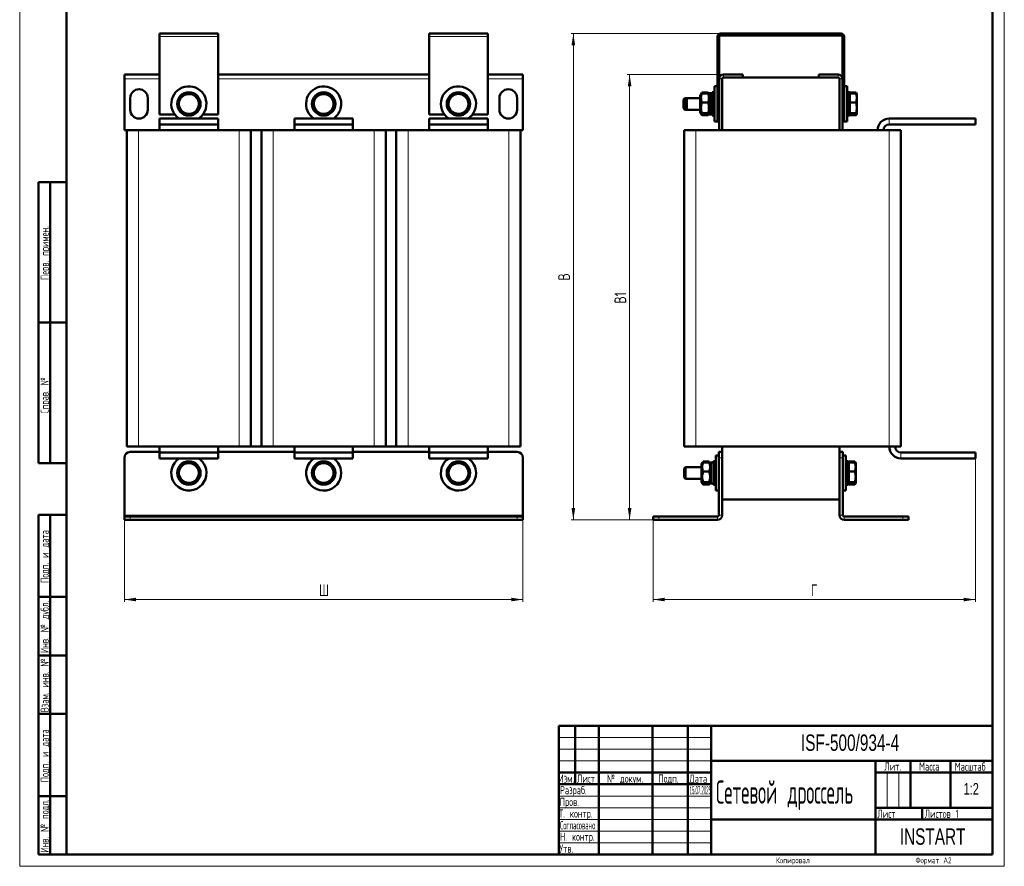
# Model space of a CAD drawing. Header units: millimetres. Extents: x 0 to 420, y 0 to 594.
# Tile 1 of 2: x 0 to 420, y 0 to 361. Entities that reach past the tile are written whole.
import ezdxf

# ---------------------------------------------------------------- set-up
doc = ezdxf.new("R2010")
doc.units = ezdxf.units.MM
doc.layers.add('ОСЕВЫЕ', color=7, linetype='Continuous')
doc.styles.add('SLDTEXTSTYLE0', font='TXT', dxfattribs={"width": 0.7, "bigfont": 'bigfont'})
doc.styles.add('SLDTEXTSTYLE1', font='TXT', dxfattribs={"width": 0.7})
doc.styles.add('SLDTEXTSTYLE2', font='TXT', dxfattribs={"width": 0.705079, "bigfont": 'bigfont'})
doc.styles.add('SLDTEXTSTYLE3', font='TXT', dxfattribs={"width": 0.648852, "bigfont": 'bigfont'})
doc.styles.add('SLDTEXTSTYLE4', font='TXT', dxfattribs={"width": 0.632021, "bigfont": 'bigfont'})
doc.styles.add('SLDTEXTSTYLE5', font='TXT', dxfattribs={"width": 0.625377, "bigfont": 'bigfont'})
doc.styles.add('SLDTEXTSTYLE6', font='TXT', dxfattribs={"width": 0.511154, "bigfont": 'bigfont'})
doc.styles.add('SLDTEXTSTYLE7', font='TXT', dxfattribs={"width": 0.310319})
doc.styles.add('SLDTEXTSTYLE8', font='TXT', dxfattribs={"width": 0.464618, "bigfont": 'bigfont'})
doc.dimstyles.new('SLDDIMSTYLE0', dxfattribs={"dimtxt": 5, "dimasz": 5, "dimexe": 0, "dimexo": 0.0625, "dimgap": 1.25, "dimtad": 2, "dimdec": 1, "dimlfac": 2, "dimrnd": 1e-09, "dimzin": 12, "dimdsep": 46, "dimtxsty": 'SLDTEXTSTYLE1', "dimsah": 1, "dimcen": 0.09, "dimadec": 0, "dimazin": 3, "dimtfac": 1, "dimtdec": 3, "dimtofl": 0, "dimtmove": 0, "dimatfit": 3, "dimfxl": 0, "dimfrac": 2, "dimtolj": 1, "dimtzin": 12, "dimarcsym": 0})

# ---------------------------------------------------------------- blocks, each defined once
blk = doc.blocks.new('_D')
at = {"color": 7, "linetype": 'Continuous', "lineweight": 0}
for p, q in [((44.66, 147.83), (44.66, 112.84)), ((214.66, 147.83), (214.66, 112.84)), ((44.66, 113.84), (214.66, 113.84))]:
    blk.add_line(p, q, dxfattribs=at)
at = {"color": 7, "linetype": 'Continuous', "lineweight": 18}
for points in [[(44.66, 113.84), (49.66, 113.07), (49.66, 114.61)], [(214.66, 113.84), (209.66, 114.61), (209.66, 113.07)]]:
    blk.add_solid(points, dxfattribs=at)
at = {"color": 7, "linetype": 'Continuous', "lineweight": 18, "insert": (127.7, 120.28), "char_height": 5, "attachment_point": 1, "style": 'SLDTEXTSTYLE0'}
blk.add_mtext('Ш', dxfattribs=at)
blk = doc.blocks.new('_D_1')
at = {"color": 7, "linetype": 'Continuous', "lineweight": 0}
for p, q in [((407.67, 174.08), (407.67, 112.84)), ((270.17, 147.83), (270.17, 112.84)), ((270.17, 113.84), (407.67, 113.84))]:
    blk.add_line(p, q, dxfattribs=at)
at = {"color": 7, "linetype": 'Continuous', "lineweight": 18}
for points in [[(270.17, 113.84), (275.17, 113.07), (275.17, 114.61)], [(407.67, 113.84), (402.67, 114.61), (402.67, 113.07)]]:
    blk.add_solid(points, dxfattribs=at)
at = {"color": 7, "linetype": 'Continuous', "lineweight": 18, "insert": (337.5, 120.28), "char_height": 5, "attachment_point": 1, "style": 'SLDTEXTSTYLE0'}
blk.add_mtext('Г', dxfattribs=at)
blk = doc.blocks.new('_D_2')
at = {"color": 7, "linetype": 'Continuous', "lineweight": 0}
for p, q in [((298.91, 355.34), (235.17, 355.34)), ((236.17, 147.84), (236.17, 355.34)), ((270.16, 147.84), (235.17, 147.84))]:
    blk.add_line(p, q, dxfattribs=at)
at = {"color": 7, "linetype": 'Continuous', "lineweight": 18}
for points in [[(236.17, 355.34), (235.4, 350.34), (236.94, 350.34)], [(236.17, 147.84), (236.94, 152.84), (235.4, 152.84)]]:
    blk.add_solid(points, dxfattribs=at)
at = {"color": 7, "linetype": 'Continuous', "lineweight": 18, "insert": (229.72, 249.99), "char_height": 5, "attachment_point": 1, "rotation": 90, "style": 'SLDTEXTSTYLE0'}
blk.add_mtext('В', dxfattribs=at)
blk = doc.blocks.new('_D_3')
at = {"color": 7, "linetype": 'Continuous', "lineweight": 0}
for p, q in [((300.16, 337.84), (259.17, 337.84)), ((260.17, 147.84), (260.17, 337.84)), ((270.16, 147.84), (259.17, 147.84))]:
    blk.add_line(p, q, dxfattribs=at)
at = {"color": 7, "linetype": 'Continuous', "lineweight": 18}
for points in [[(260.17, 337.84), (259.4, 332.84), (260.94, 332.84)], [(260.17, 147.84), (260.94, 152.84), (259.4, 152.84)]]:
    blk.add_solid(points, dxfattribs=at)
at = {"color": 7, "linetype": 'Continuous', "lineweight": 18, "insert": (253.72, 240.17), "char_height": 5, "attachment_point": 1, "rotation": 90, "style": 'SLDTEXTSTYLE0'}
blk.add_mtext('В1', dxfattribs=at)

msp = doc.modelspace()

# ---------------------------------------------------------------- linework, layer by layer
at = {"color": 7, "linetype": 'Continuous', "lineweight": 50}
for p, q in [((20, 589), (20, 5)), ((415, 5), (415, 589)), ((59.658, 354.09), (59.658, 355.34)), ((59.658, 355.34), (84.658, 355.34)), ((59.658, 354.09), (59.658, 320.84)), ((84.658, 355.34), (84.658, 354.09)), ((84.658, 320.84), (84.658, 354.09)), ((174.658, 354.09), (174.658, 355.34)), ((174.658, 355.34), (199.658, 355.34)), ((174.658, 354.09), (174.658, 320.84)), ((199.658, 355.34), (199.658, 354.09)), ((199.658, 320.84), (199.658, 354.09)), ((297.668, 320.84), (297.668, 354.09)), ((298.418, 336.09), (298.418, 354.09)), ((298.918, 355.34), (350.418, 355.34)), ((298.918, 354.59), (350.418, 354.59)), ((350.918, 354.09), (350.918, 336.09)), ((351.668, 354.09), (351.668, 320.84)), ((59.658, 337.84), (44.658, 337.84)), ((44.658, 336.09), (44.658, 337.84)), ((44.658, 314.09), (44.658, 336.09)), ((174.658, 337.84), (84.658, 337.84)), ((214.658, 337.84), (199.658, 337.84)), ((214.658, 337.84), (214.658, 336.09)), ((214.658, 336.09), (214.658, 314.09)), ((298.418, 336.09), (298.418, 314.09)), ((299.668, 336.09), (299.668, 314.09)), ((300.168, 337.84), (308.418, 337.84)), ((300.168, 336.59), (308.418, 336.59)), ((308.418, 337.84), (308.418, 336.59)), ((308.418, 336.59), (340.918, 336.59)), ((340.918, 337.84), (340.918, 336.59)), ((340.918, 337.84), (349.168, 337.84)), ((340.918, 336.59), (349.168, 336.59)), ((349.668, 314.09), (349.668, 336.09)), ((350.918, 314.09), (350.918, 336.09)), ((297.668, 332.84), (296.418, 332.84)), ((296.418, 332.84), (296.418, 317.84)), ((352.918, 332.84), (351.668, 332.84)), ((352.918, 332.84), (352.918, 317.84)), ((47.158, 322.84), (47.158, 327.84)), ((54.658, 327.84), (54.658, 322.84)), ((204.658, 322.84), (204.658, 327.84)), ((212.158, 327.84), (212.158, 322.84)), ((283.793, 327.84), (283.168, 327.215)), ((284.543, 327.84), (283.793, 327.84)), ((283.793, 327.84), (283.793, 322.84)), ((284.543, 327.84), (283.918, 327.215)), ((290.318, 327.84), (284.543, 327.84)), ((284.543, 327.84), (284.543, 322.84)), ((290.631, 329.632), (290.318, 329.09)), ((290.318, 321.59), (290.318, 329.09)), ((290.754, 329.845), (290.631, 329.632)), ((290.986, 330.159), (290.767, 329.838)), ((290.85, 329.776), (290.986, 330.159)), ((293.65, 330.159), (290.986, 330.159)), ((293.65, 329.846), (290.986, 329.846)), ((294.318, 329.853), (291.736, 329.853)), ((293.65, 330.159), (293.755, 329.853)), ((293.878, 329.838), (293.65, 330.159)), ((294.318, 329.09), (294.008, 329.626)), ((294.318, 329.266), (294.217, 329.266)), ((295.418, 329.865), (294.318, 329.865)), ((294.318, 329.865), (294.318, 320.815)), ((296.418, 330.34), (295.418, 330.34)), ((295.418, 330.34), (295.418, 320.34)), ((353.918, 330.34), (352.918, 330.34)), ((353.918, 330.34), (353.918, 320.34)), ((355.989, 329.853), (353.918, 329.853)), ((354.118, 329.277), (353.918, 329.077)), ((354.107, 329.266), (353.918, 329.266)), ((354.118, 330.159), (354.118, 329.853)), ((356.739, 330.159), (354.118, 330.159)), ((356.739, 329.846), (354.118, 329.846)), ((354.118, 329.846), (354.118, 325.911)), ((356.83, 329.901), (356.739, 330.159)), ((356.739, 330.159), (356.963, 329.838)), ((357.118, 329.59), (356.972, 329.843)), ((357.118, 327.879), (357.118, 329.589)), ((357.118, 323.658), (357.118, 327.879)), ((283.168, 323.465), (283.168, 327.215)), ((283.168, 323.465), (283.793, 322.84)), ((283.918, 323.465), (283.918, 327.215)), ((283.918, 323.465), (284.543, 322.84)), ((293.65, 325.911), (290.986, 325.911)), ((356.739, 325.911), (354.118, 325.911)), ((354.118, 325.911), (354.118, 321.404)), ((357.118, 321.118), (357.118, 323.658)), ((59.658, 320.84), (66.158, 320.84)), ((78.158, 320.84), (84.658, 320.84)), ((174.658, 320.84), (181.158, 320.84)), ((193.158, 320.84), (199.658, 320.84)), ((283.793, 322.84), (284.543, 322.84)), ((284.543, 322.84), (290.318, 322.84)), ((290.318, 321.59), (290.631, 321.048)), ((290.631, 321.048), (290.754, 320.834)), ((293.65, 321.404), (290.986, 321.404)), ((293.65, 320.833), (290.986, 320.833)), ((293.65, 320.52), (290.986, 320.52)), ((294.318, 320.827), (291.736, 320.827)), ((293.878, 320.841), (293.65, 320.52)), ((294.008, 321.053), (294.318, 321.59)), ((294.318, 320.815), (295.418, 320.815)), ((295.418, 320.34), (296.418, 320.34)), ((297.668, 320.84), (297.668, 317.84)), ((297.668, 320.84), (298.418, 320.84)), ((351.668, 320.84), (350.918, 320.84)), ((351.668, 320.84), (351.668, 317.84)), ((352.918, 320.34), (353.918, 320.34)), ((353.918, 321.602), (354.118, 321.402)), ((355.989, 320.827), (353.918, 320.827)), ((356.739, 321.404), (354.118, 321.404)), ((354.118, 321.404), (354.118, 320.833)), ((356.739, 320.833), (354.118, 320.833)), ((354.118, 320.827), (354.118, 320.52)), ((356.739, 320.52), (354.118, 320.52)), ((356.972, 320.836), (357.118, 321.09)), ((59.658, 316.59), (59.658, 319.09)), ((59.658, 319.09), (84.658, 319.09)), ((59.658, 316.59), (84.658, 316.59)), ((59.658, 316.59), (59.658, 314.09)), ((84.658, 316.59), (84.658, 319.09)), ((84.658, 314.09), (84.658, 316.59)), ((117.158, 316.59), (117.158, 319.09)), ((117.158, 319.09), (142.158, 319.09)), ((117.158, 316.59), (142.158, 316.59)), ((117.158, 316.59), (117.158, 314.09)), ((142.158, 316.59), (142.158, 319.09)), ((142.158, 314.09), (142.158, 316.59)), ((174.658, 316.59), (174.658, 319.09)), ((174.658, 319.09), (199.658, 319.09)), ((174.658, 316.59), (199.658, 316.59)), ((174.658, 316.59), (174.658, 314.09)), ((199.658, 316.59), (199.658, 319.09)), ((199.658, 314.09), (199.658, 316.59)), ((296.418, 317.84), (297.668, 317.84)), ((297.668, 317.84), (298.418, 317.84)), ((350.918, 317.84), (351.668, 317.84)), ((351.668, 317.84), (352.918, 317.84)), ((370.918, 319.09), (407.668, 319.09)), ((370.918, 316.59), (407.668, 316.59)), ((407.668, 316.59), (407.668, 319.09)), ((45.658, 314.09), (44.658, 314.09)), ((45.658, 179.09), (45.658, 314.09)), ((45.658, 314.09), (50.658, 314.09)), ((50.658, 314.09), (93.658, 314.09)), ((93.658, 314.09), (98.658, 314.09)), ((103.158, 314.09), (98.658, 314.09)), ((98.658, 314.09), (98.658, 179.09)), ((103.158, 179.09), (103.158, 314.09)), ((103.158, 314.09), (108.158, 314.09)), ((108.158, 314.09), (151.158, 314.09)), ((151.158, 314.09), (156.158, 314.09)), ((160.658, 314.09), (156.158, 314.09)), ((156.158, 314.09), (156.158, 179.09)), ((160.658, 179.09), (160.658, 314.09)), ((160.658, 314.09), (165.658, 314.09)), ((165.658, 314.09), (208.658, 314.09)), ((208.658, 314.09), (213.658, 314.09)), ((214.658, 314.09), (213.658, 314.09)), ((213.658, 314.09), (213.658, 179.09)), ((283.418, 179.09), (283.418, 314.09)), ((283.418, 314.09), (288.418, 314.09)), ((288.418, 314.09), (298.418, 314.09)), ((298.418, 314.09), (299.668, 314.09)), ((299.668, 314.09), (349.668, 314.09)), ((350.918, 314.09), (349.668, 314.09)), ((350.918, 314.09), (370.918, 314.09)), ((370.918, 314.09), (375.918, 314.09)), ((375.918, 314.09), (375.918, 179.09)), ((8, 172), (8, 292)), ((20, 292), (8, 292)), ((8, 172), (8, 292)), ((13, 172), (13, 292)), ((13, 172), (13, 292)), ((8, 232), (20, 232)), ((50.658, 179.09), (45.658, 179.09)), ((47.158, 176.84), (59.658, 176.84)), ((50.658, 179.09), (93.658, 179.09)), ((59.658, 179.09), (59.658, 176.59)), ((59.658, 176.59), (59.658, 174.09)), ((84.658, 176.59), (59.658, 176.59)), ((84.658, 176.59), (84.658, 179.09)), ((84.658, 176.84), (117.158, 176.84)), ((84.658, 176.59), (84.658, 174.09)), ((98.658, 179.09), (93.658, 179.09)), ((98.658, 179.09), (103.158, 179.09)), ((108.158, 179.09), (103.158, 179.09)), ((108.158, 179.09), (151.158, 179.09)), ((117.158, 179.09), (117.158, 176.59)), ((117.158, 176.59), (117.158, 174.09)), ((142.158, 176.59), (117.158, 176.59)), ((142.158, 176.59), (142.158, 179.09)), ((142.158, 176.84), (174.658, 176.84)), ((142.158, 176.59), (142.158, 174.09)), ((156.158, 179.09), (151.158, 179.09)), ((156.158, 179.09), (160.658, 179.09)), ((165.658, 179.09), (160.658, 179.09)), ((165.658, 179.09), (208.658, 179.09)), ((174.658, 179.09), (174.658, 176.59)), ((174.658, 176.59), (174.658, 174.09)), ((199.658, 176.59), (174.658, 176.59)), ((199.658, 176.59), (199.658, 179.09)), ((199.658, 176.84), (212.158, 176.84)), ((199.658, 176.59), (199.658, 174.09)), ((213.658, 179.09), (208.658, 179.09)), ((288.418, 179.09), (283.418, 179.09)), ((288.418, 179.09), (370.918, 179.09)), ((298.168, 174.34), (298.168, 176.84)), ((298.168, 176.84), (299.668, 176.84)), ((299.668, 179.09), (299.668, 176.84)), ((299.668, 176.84), (299.668, 174.34)), ((349.668, 179.09), (349.668, 176.84)), ((349.668, 176.84), (351.168, 176.84)), ((349.668, 174.34), (349.668, 176.84)), ((351.168, 176.84), (351.168, 174.34)), ((375.918, 179.09), (370.918, 179.09)), ((407.668, 176.59), (375.918, 176.59)), ((407.668, 176.59), (407.668, 174.09)), ((44.658, 149.84), (44.658, 174.34)), ((84.658, 174.09), (59.658, 174.09)), ((142.158, 174.09), (117.158, 174.09)), ((199.658, 174.09), (174.658, 174.09)), ((214.658, 174.34), (214.658, 149.84)), ((291.254, 172.345), (291.131, 172.132)), ((291.352, 172.514), (291.254, 172.345)), ((291.486, 172.659), (291.267, 172.338)), ((291.395, 172.401), (291.486, 172.659)), ((294.15, 172.747), (291.486, 172.747)), ((294.15, 172.659), (291.486, 172.659)), ((294.15, 172.346), (291.486, 172.346)), ((294.15, 172.659), (294.239, 172.4)), ((294.378, 172.338), (294.15, 172.659)), ((294.384, 172.342), (294.285, 172.512)), ((294.508, 172.126), (294.384, 172.342)), ((295.918, 172.365), (294.818, 172.365)), ((294.818, 172.365), (294.818, 163.315)), ((296.918, 172.84), (295.918, 172.84)), ((295.918, 172.84), (295.918, 162.84)), ((298.168, 175.34), (296.918, 175.34)), ((296.918, 175.34), (296.918, 160.34)), ((298.168, 174.34), (298.168, 149.84)), ((299.668, 174.34), (299.668, 149.84)), ((349.668, 149.84), (349.668, 174.34)), ((352.418, 175.34), (351.168, 175.34)), ((351.168, 149.84), (351.168, 174.34)), ((352.418, 175.34), (352.418, 160.34)), ((353.418, 172.84), (352.418, 172.84)), ((353.418, 172.84), (353.418, 162.84)), ((356.239, 172.747), (353.618, 172.747)), ((353.618, 172.747), (353.618, 172.659)), ((353.618, 172.659), (353.618, 172.346)), ((356.239, 172.659), (353.618, 172.659)), ((356.239, 172.346), (353.618, 172.346)), ((353.618, 172.346), (353.618, 168.411)), ((356.33, 172.401), (356.239, 172.659)), ((356.239, 172.659), (356.463, 172.338)), ((356.472, 172.343), (356.374, 172.513)), ((356.618, 172.09), (356.472, 172.343)), ((407.668, 174.09), (375.918, 174.09)), ((8, 172), (20, 172)), ((284.043, 170.34), (283.418, 169.715)), ((283.418, 165.965), (283.418, 169.715)), ((290.818, 170.34), (284.043, 170.34)), ((284.043, 170.34), (284.043, 165.34)), ((291.131, 172.132), (290.818, 171.59)), ((290.818, 164.09), (290.818, 171.59)), ((294.15, 168.411), (291.486, 168.411)), ((294.818, 171.59), (294.508, 172.126)), ((353.618, 171.777), (353.418, 171.577)), ((356.239, 168.411), (353.618, 168.411)), ((353.618, 168.411), (353.618, 163.904)), ((356.618, 170.379), (356.618, 172.089)), ((356.618, 166.158), (356.618, 170.379)), ((283.418, 165.965), (284.043, 165.34)), ((284.043, 165.34), (290.818, 165.34)), ((290.818, 164.09), (291.131, 163.548)), ((294.15, 163.904), (291.486, 163.904)), ((294.508, 163.553), (294.818, 164.09)), ((353.418, 164.102), (353.618, 163.902)), ((356.239, 163.904), (353.618, 163.904)), ((353.618, 163.904), (353.618, 163.333)), ((356.618, 163.618), (356.618, 166.158)), ((291.131, 163.548), (291.254, 163.334)), ((291.254, 163.334), (291.486, 162.932)), ((294.15, 163.333), (291.486, 163.333)), ((294.15, 163.02), (291.486, 163.02)), ((294.15, 162.932), (291.486, 162.932)), ((294.15, 162.932), (294.384, 163.337)), ((294.384, 163.337), (294.477, 163.498)), ((294.818, 163.315), (295.918, 163.315)), ((295.918, 162.84), (296.918, 162.84)), ((296.918, 160.34), (298.168, 160.34)), ((351.168, 160.34), (352.418, 160.34)), ((352.418, 162.84), (353.418, 162.84)), ((356.239, 163.333), (353.618, 163.333)), ((353.618, 163.333), (353.618, 163.02)), ((353.618, 163.02), (353.618, 162.932)), ((356.239, 163.02), (353.618, 163.02)), ((356.239, 162.932), (353.618, 162.932)), ((356.239, 162.932), (356.472, 163.336)), ((356.472, 163.336), (356.618, 163.59)), ((299.668, 156.59), (349.668, 156.59)), ((8, 5), (8, 150)), ((8, 150), (20, 150)), ((13, 5), (13, 150)), ((44.658, 149.84), (44.658, 149.34)), ((44.658, 147.84), (44.658, 149.34)), ((44.658, 149.34), (47.158, 149.34)), ((47.158, 147.84), (44.658, 147.84)), ((47.158, 149.34), (212.158, 149.34)), ((47.158, 147.84), (212.158, 147.84)), ((212.158, 149.34), (214.658, 149.34)), ((214.658, 147.84), (212.158, 147.84)), ((214.658, 149.34), (214.658, 149.84)), ((214.658, 149.34), (214.658, 147.84)), ((270.168, 147.84), (270.168, 149.34)), ((270.168, 149.34), (272.668, 149.34)), ((272.668, 147.84), (270.168, 147.84)), ((272.668, 149.34), (297.668, 149.34)), ((272.668, 147.84), (297.668, 147.84)), ((351.668, 149.34), (376.668, 149.34)), ((351.668, 147.84), (376.668, 147.84)), ((376.668, 149.34), (379.168, 149.34)), ((379.168, 147.84), (376.668, 147.84)), ((379.168, 149.34), (379.168, 147.84)), ((20, 115), (8, 115)), ((20, 90), (8, 90)), ((20, 65), (8, 65)), ((230, 60), (415, 60)), ((230, 60), (230, 5)), ((237, 35), (237, 60)), ((247, 60), (247, 5)), ((270, 60), (270, 5)), ((285, 60), (285, 5)), ((295, 60), (295, 5)), ((295, 45), (415, 45)), ((365, 45), (365, 5)), ((380, 45), (380, 25)), ((397, 45), (397, 25)), ((230, 40), (295, 40)), ((365, 40), (415, 40)), ((230, 35), (295, 35)), ((8, 30), (20, 30)), ((365, 25), (415, 25)), ((385, 25), (385, 20)), ((295, 20), (415, 20)), ((8, 5), (20, 5)), ((20, 5), (415, 5))]:
    msp.add_line(p, q, dxfattribs=at)
at = {"color": 7, "linetype": 'Continuous', "lineweight": 25}
for p, q in [((20, 589), (20, 5)), ((20, 232), (8, 232))]:
    msp.add_line(p, q, dxfattribs=at)
at = {"color": 8, "linetype": 'Continuous', "lineweight": 18}
for p, q in [((59.658, 354.09), (84.658, 354.09)), ((174.658, 354.09), (199.658, 354.09)), ((298.418, 354.09), (297.668, 354.09)), ((298.918, 354.59), (298.918, 355.34)), ((350.418, 354.59), (350.418, 355.34)), ((350.918, 354.09), (351.668, 354.09)), ((59.658, 336.09), (44.658, 336.09)), ((174.658, 336.09), (84.658, 336.09)), ((214.658, 336.09), (199.658, 336.09)), ((299.668, 336.09), (298.418, 336.09)), ((300.168, 336.59), (300.168, 337.84)), ((349.168, 336.59), (349.168, 337.84)), ((349.668, 336.09), (350.918, 336.09)), ((370.918, 316.59), (370.918, 319.09)), ((50.658, 314.09), (50.658, 179.09)), ((93.658, 179.09), (93.658, 314.09)), ((108.158, 314.09), (108.158, 179.09)), ((151.158, 179.09), (151.158, 314.09)), ((165.658, 314.09), (165.658, 179.09)), ((208.658, 179.09), (208.658, 314.09)), ((288.418, 314.09), (288.418, 179.09)), ((370.918, 179.09), (370.918, 314.09)), ((375.918, 176.59), (375.918, 174.09)), ((299.668, 174.34), (298.168, 174.34)), ((351.168, 174.34), (349.668, 174.34)), ((214.658, 149.84), (44.658, 149.84)), ((47.158, 149.34), (47.158, 147.84)), ((212.158, 147.84), (212.158, 149.34)), ((272.668, 149.34), (272.668, 147.84)), ((297.668, 147.84), (297.668, 149.34)), ((298.168, 149.84), (299.668, 149.84)), ((351.168, 149.84), (349.668, 149.84)), ((351.668, 147.84), (351.668, 149.34)), ((376.668, 147.84), (376.668, 149.34))]:
    msp.add_line(p, q, dxfattribs=at)
at = {"color": 7, "linetype": 'Continuous', "lineweight": 18}
for p, q in [((230, 55), (295, 55)), ((230, 50), (295, 50)), ((230, 45), (295, 45)), ((370, 40), (370, 25)), ((375, 40), (375, 25)), ((230, 30), (295, 30)), ((230, 25), (295, 25)), ((230, 20), (295, 20)), ((230, 15), (295, 15)), ((230, 10), (295, 10))]:
    msp.add_line(p, q, dxfattribs=at)
at = {"color": 7, "linetype": 'Continuous', "lineweight": 50}
for centre in [(72.158, 325.34), (129.658, 325.34), (187.158, 325.34), (72.158, 167.84), (129.658, 167.84), (187.158, 167.84)]:
    msp.add_circle(centre, 5, dxfattribs=at)
for centre, radius, start, end in [((298.918, 354.09), 1.25, 90, 180), ((298.918, 354.09), 0.5, 90, 180), ((350.418, 354.09), 1.25, 0, 90), ((350.418, 354.09), 0.5, 0, 90), ((300.168, 336.09), 1.75, 90, 180), ((300.168, 336.09), 0.5, 90, 180), ((349.168, 336.09), 1.75, 0, 90), ((349.168, 336.09), 0.5, 0, 90), ((72.158, 325.34), 7.5, 23.31178, 236.44269), ((129.658, 325.34), 7.5, 36.8699, 236.44269), ((187.158, 325.34), 7.5, 10.86263, 236.44269), ((50.908, 327.84), 3.75, 0, 180), ((72.158, 325.34), 4.25, 143.31178, 203.31178), ((72.158, 325.34), 4.25, 83.31178, 143.31178), ((72.158, 325.34), 4.25, 23.31178, 83.31178), ((72.158, 325.34), 7.5, 303.55731, 23.31178), ((129.658, 325.34), 4.25, 96.8699, 156.8699), ((129.658, 325.34), 4.25, 36.8699, 96.8699), ((129.658, 325.34), 4.25, 336.8699, 36.8699), ((129.658, 325.34), 7.5, 303.55731, 36.8699), ((187.158, 325.34), 4.25, 130.86263, 190.86263), ((187.158, 325.34), 4.25, 70.86263, 130.86263), ((187.158, 325.34), 4.25, 10.86263, 70.86263), ((208.408, 327.84), 3.75, 360, 180), ((72.158, 325.34), 4.25, 203.31178, 263.31178), ((72.158, 325.34), 4.25, 323.31178, 23.31178), ((129.658, 325.34), 4.25, 156.8699, 216.8699), ((129.658, 325.34), 4.25, 276.8699, 336.8699), ((187.158, 325.34), 4.25, 190.86263, 250.86263), ((187.158, 325.34), 4.25, 310.86263, 10.86263), ((187.158, 325.34), 7.5, 303.55731, 10.86263), ((50.908, 322.84), 3.75, 180, 0), ((72.158, 325.34), 4.25, 263.31178, 323.31178), ((129.658, 325.34), 4.25, 216.8699, 276.8699), ((187.158, 325.34), 4.25, 250.86263, 310.86263), ((208.408, 322.84), 3.75, 180, 0), ((370.918, 314.09), 5, 90, 180), ((370.918, 314.09), 2.5, 90, 180), ((47.158, 174.34), 2.5, 90, 180), ((212.158, 174.34), 2.5, 0, 90), ((375.918, 179.09), 5, 180, 270), ((375.918, 179.09), 2.5, 180, 270), ((72.158, 167.84), 7.5, 123.55731, 23.31178), ((72.158, 167.84), 7.5, 23.31178, 56.44269), ((129.658, 167.84), 7.5, 123.55731, 10.86263), ((129.658, 167.84), 7.5, 10.86263, 56.44269), ((187.158, 167.84), 7.5, 123.55731, 0), ((187.158, 167.84), 7.5, 0, 56.44269), ((72.158, 167.84), 4.25, 143.31178, 203.31178), ((72.158, 167.84), 4.25, 83.31178, 143.31178), ((72.158, 167.84), 4.25, 23.31178, 83.31178), ((72.158, 167.84), 4.25, 323.31178, 23.31178), ((129.658, 167.84), 4.25, 130.86263, 190.86263), ((129.658, 167.84), 4.25, 70.86263, 130.86263), ((129.658, 167.84), 4.25, 10.86263, 70.86263), ((129.658, 167.84), 4.25, 310.86263, 10.86263), ((187.158, 167.84), 4.25, 120, 180), ((187.158, 167.84), 4.25, 60, 120), ((187.158, 167.84), 4.25, 0, 60), ((72.158, 167.84), 4.25, 203.31178, 263.31178), ((72.158, 167.84), 4.25, 263.31178, 323.31178), ((129.658, 167.84), 4.25, 190.86263, 250.86263), ((129.658, 167.84), 4.25, 250.86263, 310.86263), ((187.158, 167.84), 4.25, 180, 240), ((187.158, 167.84), 4.25, 240, 300), ((187.158, 167.84), 4.25, 300, 0), ((297.668, 149.84), 0.5, 270, 0), ((297.668, 149.84), 2, 270, 0), ((351.668, 149.84), 2, 180, 270), ((351.668, 149.84), 0.5, 180, 270)]:
    msp.add_arc(centre, radius, start, end, dxfattribs=at)
for points, knots in [([(67.283, 325.911), (67.522, 326.231), (68.002, 326.876), (68.499, 327.542), (68.749, 327.879)], [0, 0, 0, 0, 0.495458, 1, 1, 1, 1]), ([(68.749, 327.879), (68.784, 327.925), (69.047, 328.279), (69.544, 328.945), (69.99, 329.544), (70.215, 329.846)], [0, 0, 0, 0, 0.070088, 0.5307834, 1, 1, 1, 1]), ([(70.215, 329.846), (70.611, 329.8), (71.41, 329.706), (72.236, 329.609), (72.652, 329.561)], [0, 0, 0, 0, 0.495458, 1, 1, 1, 1]), ([(72.652, 329.561), (72.71, 329.554), (73.148, 329.503), (73.973, 329.406), (74.715, 329.319), (75.09, 329.275)], [0, 0, 0, 0, 0.070088, 0.5307834, 1, 1, 1, 1]), ([(75.09, 329.275), (75.247, 328.909), (75.566, 328.17), (75.895, 327.407), (76.061, 327.021)], [0, 0, 0, 0, 0.49545796, 1, 1, 1, 1]), ([(125.749, 327.009), (125.772, 327.063), (125.945, 327.468), (126.271, 328.231), (126.565, 328.919), (126.713, 329.266)], [0, 0, 0, 0, 0.070088, 0.5307834, 1, 1, 1, 1]), ([(126.713, 329.266), (127.109, 329.313), (127.907, 329.409), (128.733, 329.509), (129.149, 329.559)], [0, 0, 0, 0, 0.495458, 1, 1, 1, 1]), ([(129.149, 329.559), (129.207, 329.566), (129.644, 329.619), (130.469, 329.718), (131.211, 329.807), (131.585, 329.853)], [0, 0, 0, 0, 0.070088, 0.5307834, 1, 1, 1, 1]), ([(131.585, 329.853), (131.824, 329.534), (132.307, 328.89), (132.806, 328.225), (133.058, 327.89)], [0, 0, 0, 0, 0.495458, 1, 1, 1, 1]), ([(133.058, 327.89), (133.066, 327.878), (133.317, 327.544), (133.816, 326.878), (134.29, 326.246), (134.53, 325.927)], [0, 0, 0, 0, 0.01717411, 0.50341843, 1, 1, 1, 1]), ([(182.521, 326.948), (182.823, 327.209), (183.431, 327.735), (184.06, 328.279), (184.377, 328.554)], [0, 0, 0, 0, 0.495458, 1, 1, 1, 1]), ([(184.377, 328.554), (184.421, 328.592), (184.754, 328.88), (185.382, 329.423), (185.947, 329.912), (186.233, 330.159)], [0, 0, 0, 0, 0.070088, 0.5307834, 1, 1, 1, 1]), ([(186.233, 330.159), (186.609, 330.028), (187.369, 329.765), (188.154, 329.492), (188.551, 329.355)], [0, 0, 0, 0, 0.495458, 1, 1, 1, 1]), ([(188.551, 329.355), (188.606, 329.336), (189.022, 329.191), (189.806, 328.919), (190.513, 328.674), (190.869, 328.55)], [0, 0, 0, 0, 0.070088, 0.5307834, 1, 1, 1, 1]), ([(190.869, 328.55), (190.944, 328.159), (191.096, 327.369), (191.252, 326.552), (191.331, 326.14)], [0, 0, 0, 0, 0.495458, 1, 1, 1, 1]), ([(290.986, 325.911), (290.877, 326.253), (290.655, 326.943), (290.574, 327.966), (290.693, 328.944), (290.888, 329.544), (290.986, 329.846)], [0, 0, 0, 0, 0.2646049, 0.5349477, 0.7653431, 1, 1, 1, 1]), ([(290.986, 329.846), (290.868, 329.797), (290.689, 329.722), (290.663, 329.645), (290.654, 329.619)], [0, 0, 0, 0, 0.6623571, 1, 1, 1, 1]), ([(293.65, 329.846), (293.76, 329.505), (293.981, 328.814), (294.062, 327.791), (293.943, 326.813), (293.748, 326.214), (293.65, 325.911)], [0, 0, 0, 0, 0.2646049, 0.5349477, 0.7653431, 1, 1, 1, 1]), ([(293.995, 329.619), (293.976, 329.651), (293.928, 329.728), (293.753, 329.803), (293.65, 329.846)], [0, 0, 0, 0, 0.4130047, 1, 1, 1, 1]), ([(357.118, 327.879), (357.118, 327.925), (357.114, 328.279), (357.031, 328.945), (356.837, 329.544), (356.739, 329.846)], [0, 0, 0, 0, 0.070088, 0.5307834, 1, 1, 1, 1]), ([(356.739, 329.846), (356.845, 329.8), (357.059, 329.706), (357.098, 329.609), (357.118, 329.561)], [0, 0, 0, 0, 0.495458, 1, 1, 1, 1]), ([(356.739, 325.911), (356.845, 326.231), (357.059, 326.876), (357.098, 327.542), (357.118, 327.879)], [0, 0, 0, 0, 0.495458, 1, 1, 1, 1]), ([(68.254, 323.658), (68.249, 323.671), (68.084, 324.054), (67.754, 324.819), (67.441, 325.544), (67.283, 325.911)], [0, 0, 0, 0, 0.0171741, 0.5034184, 1, 1, 1, 1]), ([(69.225, 321.404), (69.068, 321.77), (68.75, 322.509), (68.42, 323.272), (68.254, 323.658)], [0, 0, 0, 0, 0.495458, 1, 1, 1, 1]), ([(77.032, 324.768), (76.794, 324.448), (76.313, 323.803), (75.816, 323.137), (75.566, 322.8)], [0, 0, 0, 0, 0.495458, 1, 1, 1, 1]), ([(76.061, 327.021), (76.066, 327.008), (76.232, 326.625), (76.561, 325.861), (76.874, 325.135), (77.032, 324.768)], [0, 0, 0, 0, 0.0171741, 0.5034184, 1, 1, 1, 1]), ([(124.785, 324.753), (124.942, 325.119), (125.258, 325.859), (125.584, 326.623), (125.749, 327.009)], [0, 0, 0, 0, 0.495458, 1, 1, 1, 1]), ([(126.258, 322.79), (126.249, 322.801), (125.998, 323.135), (125.499, 323.801), (125.025, 324.433), (124.785, 324.753)], [0, 0, 0, 0, 0.0171741, 0.5034184, 1, 1, 1, 1]), ([(133.566, 323.67), (133.543, 323.617), (133.37, 323.212), (133.044, 322.448), (132.75, 321.76), (132.602, 321.414)], [0, 0, 0, 0, 0.070088, 0.5307834, 1, 1, 1, 1]), ([(134.53, 325.927), (134.373, 325.56), (134.057, 324.82), (133.731, 324.056), (133.566, 323.67)], [0, 0, 0, 0, 0.495458, 1, 1, 1, 1]), ([(182.984, 324.539), (182.981, 324.553), (182.902, 324.963), (182.745, 325.78), (182.597, 326.556), (182.521, 326.948)], [0, 0, 0, 0, 0.0171741, 0.5034184, 1, 1, 1, 1]), ([(183.446, 322.129), (183.371, 322.52), (183.219, 323.31), (183.063, 324.127), (182.984, 324.539)], [0, 0, 0, 0, 0.495458, 1, 1, 1, 1]), ([(191.794, 323.731), (191.492, 323.47), (190.884, 322.944), (190.255, 322.4), (189.938, 322.125)], [0, 0, 0, 0, 0.495458, 1, 1, 1, 1]), ([(191.331, 326.14), (191.334, 326.127), (191.413, 325.716), (191.57, 324.899), (191.719, 324.123), (191.794, 323.731)], [0, 0, 0, 0, 0.0171741, 0.5034184, 1, 1, 1, 1]), ([(290.986, 321.404), (290.882, 321.774), (290.671, 322.522), (290.573, 323.668), (290.676, 324.812), (290.882, 325.542), (290.986, 325.911)], [0, 0, 0, 0, 0.25057703, 0.50588394, 0.75030814, 1, 1, 1, 1]), ([(293.65, 325.911), (293.754, 325.541), (293.965, 324.793), (294.063, 323.647), (293.96, 322.503), (293.754, 321.773), (293.65, 321.404)], [0, 0, 0, 0, 0.250577, 0.5058839, 0.7503081, 1, 1, 1, 1]), ([(357.118, 323.658), (357.118, 323.671), (357.117, 324.054), (357.047, 324.819), (356.842, 325.544), (356.739, 325.911)], [0, 0, 0, 0, 0.0171741, 0.5034184, 1, 1, 1, 1]), ([(356.739, 321.404), (356.845, 321.77), (357.059, 322.509), (357.098, 323.272), (357.118, 323.658)], [0, 0, 0, 0, 0.495458, 1, 1, 1, 1]), ([(71.663, 321.118), (71.605, 321.125), (71.167, 321.177), (70.343, 321.273), (69.6, 321.36), (69.225, 321.404)], [0, 0, 0, 0, 0.070088, 0.5307834, 1, 1, 1, 1]), ([(74.1, 320.833), (73.704, 320.879), (72.905, 320.973), (72.079, 321.07), (71.663, 321.118)], [0, 0, 0, 0, 0.495458, 1, 1, 1, 1]), ([(75.566, 322.8), (75.531, 322.754), (75.268, 322.401), (74.772, 321.735), (74.325, 321.135), (74.1, 320.833)], [0, 0, 0, 0, 0.070088, 0.5307834, 1, 1, 1, 1]), ([(127.73, 320.827), (127.491, 321.145), (127.008, 321.789), (126.509, 322.454), (126.258, 322.79)], [0, 0, 0, 0, 0.495458, 1, 1, 1, 1]), ([(130.166, 321.12), (130.108, 321.113), (129.671, 321.06), (128.846, 320.961), (128.104, 320.872), (127.73, 320.827)], [0, 0, 0, 0, 0.070088, 0.5307834, 1, 1, 1, 1]), ([(132.602, 321.414), (132.206, 321.366), (131.408, 321.27), (130.582, 321.17), (130.166, 321.12)], [0, 0, 0, 0, 0.495458, 1, 1, 1, 1]), ([(185.764, 321.324), (185.709, 321.344), (185.293, 321.488), (184.509, 321.76), (183.802, 322.005), (183.446, 322.129)], [0, 0, 0, 0, 0.070088, 0.5307834, 1, 1, 1, 1]), ([(188.082, 320.52), (187.706, 320.651), (186.946, 320.914), (186.161, 321.187), (185.764, 321.324)], [0, 0, 0, 0, 0.495458, 1, 1, 1, 1]), ([(189.938, 322.125), (189.894, 322.087), (189.561, 321.799), (188.933, 321.256), (188.368, 320.767), (188.082, 320.52)], [0, 0, 0, 0, 0.070088, 0.5307834, 1, 1, 1, 1]), ([(290.986, 320.833), (290.877, 320.882), (290.655, 320.983), (290.574, 321.131), (290.693, 321.273), (290.888, 321.36), (290.986, 321.404)], [0, 0, 0, 0, 0.2646049, 0.5349477, 0.7653431, 1, 1, 1, 1]), ([(290.986, 320.52), (290.861, 320.659), (290.717, 320.819), (290.689, 320.984), (290.685, 321.005)], [0, 0, 0, 0, 0.8713571, 1, 1, 1, 1]), ([(293.65, 321.404), (293.76, 321.355), (293.981, 321.254), (294.062, 321.106), (293.943, 320.964), (293.748, 320.877), (293.65, 320.833)], [0, 0, 0, 0, 0.2646049, 0.5349477, 0.7653431, 1, 1, 1, 1]), ([(357.118, 321.118), (357.118, 321.125), (357.114, 321.177), (357.031, 321.273), (356.837, 321.36), (356.739, 321.404)], [0, 0, 0, 0, 0.070088, 0.5307834, 1, 1, 1, 1]), ([(356.739, 320.833), (356.845, 320.879), (357.059, 320.973), (357.098, 321.07), (357.118, 321.118)], [0, 0, 0, 0, 0.495458, 1, 1, 1, 1]), ([(356.739, 320.52), (356.854, 320.65), (356.995, 320.81), (357.031, 320.975), (357.037, 321.005)], [0, 0, 0, 0, 0.8159646, 1, 1, 1, 1]), ([(68.749, 170.379), (68.784, 170.425), (69.047, 170.779), (69.544, 171.445), (69.99, 172.044), (70.215, 172.346)], [0, 0, 0, 0, 0.070088, 0.5307834, 1, 1, 1, 1]), ([(70.215, 172.346), (70.611, 172.3), (71.41, 172.206), (72.236, 172.109), (72.652, 172.061)], [0, 0, 0, 0, 0.495458, 1, 1, 1, 1]), ([(126.877, 171.054), (126.921, 171.092), (127.254, 171.38), (127.882, 171.923), (128.447, 172.412), (128.733, 172.659)], [0, 0, 0, 0, 0.070088, 0.5307834, 1, 1, 1, 1]), ([(128.733, 172.659), (129.109, 172.528), (129.869, 172.265), (130.654, 171.992), (131.051, 171.855)], [0, 0, 0, 0, 0.49545796, 1, 1, 1, 1]), ([(185.033, 171.52), (185.083, 171.549), (185.464, 171.769), (186.184, 172.185), (186.831, 172.558), (187.158, 172.747)], [0, 0, 0, 0, 0.070088, 0.5307834, 1, 1, 1, 1]), ([(187.158, 172.747), (187.503, 172.548), (188.199, 172.146), (188.919, 171.73), (189.283, 171.52)], [0, 0, 0, 0, 0.495458, 1, 1, 1, 1]), ([(291.486, 168.411), (291.377, 168.753), (291.155, 169.443), (291.074, 170.466), (291.193, 171.444), (291.388, 172.044), (291.486, 172.346)], [0, 0, 0, 0, 0.2646049, 0.5349477, 0.7653431, 1, 1, 1, 1]), ([(291.486, 172.346), (291.368, 172.297), (291.189, 172.222), (291.163, 172.145), (291.154, 172.119)], [0, 0, 0, 0, 0.6623571, 1, 1, 1, 1]), ([(294.15, 172.346), (294.26, 172.005), (294.481, 171.314), (294.562, 170.291), (294.443, 169.313), (294.248, 168.714), (294.15, 168.411)], [0, 0, 0, 0, 0.2646049, 0.5349477, 0.7653431, 1, 1, 1, 1]), ([(294.495, 172.119), (294.476, 172.151), (294.428, 172.228), (294.253, 172.303), (294.15, 172.346)], [0, 0, 0, 0, 0.4130047, 1, 1, 1, 1]), ([(356.618, 170.379), (356.618, 170.425), (356.614, 170.779), (356.531, 171.445), (356.337, 172.044), (356.239, 172.346)], [0, 0, 0, 0, 0.070088, 0.5307834, 1, 1, 1, 1]), ([(356.239, 172.346), (356.345, 172.3), (356.559, 172.206), (356.598, 172.109), (356.618, 172.061)], [0, 0, 0, 0, 0.495458, 1, 1, 1, 1]), ([(67.283, 168.411), (67.522, 168.731), (68.002, 169.376), (68.499, 170.042), (68.749, 170.379)], [0, 0, 0, 0, 0.49545796, 1, 1, 1, 1]), ([(68.254, 166.158), (68.249, 166.171), (68.084, 166.554), (67.754, 167.319), (67.441, 168.044), (67.283, 168.411)], [0, 0, 0, 0, 0.0171741, 0.5034184, 1, 1, 1, 1]), ([(72.652, 172.061), (72.71, 172.054), (73.148, 172.003), (73.973, 171.906), (74.715, 171.819), (75.09, 171.775)], [0, 0, 0, 0, 0.07008803, 0.5307834, 1, 1, 1, 1]), ([(75.09, 171.775), (75.247, 171.409), (75.566, 170.67), (75.895, 169.907), (76.061, 169.521)], [0, 0, 0, 0, 0.495458, 1, 1, 1, 1]), ([(76.061, 169.521), (76.066, 169.508), (76.232, 169.125), (76.561, 168.361), (76.874, 167.635), (77.032, 167.268)], [0, 0, 0, 0, 0.0171741, 0.5034184, 1, 1, 1, 1]), ([(125.021, 169.448), (125.323, 169.709), (125.931, 170.235), (126.56, 170.779), (126.877, 171.054)], [0, 0, 0, 0, 0.495458, 1, 1, 1, 1]), ([(125.484, 167.039), (125.481, 167.053), (125.402, 167.463), (125.245, 168.28), (125.097, 169.056), (125.021, 169.448)], [0, 0, 0, 0, 0.0171741, 0.5034184, 1, 1, 1, 1]), ([(131.051, 171.855), (131.106, 171.836), (131.522, 171.691), (132.306, 171.419), (133.013, 171.174), (133.369, 171.05)], [0, 0, 0, 0, 0.07008803, 0.5307834, 1, 1, 1, 1]), ([(133.369, 171.05), (133.444, 170.659), (133.596, 169.869), (133.752, 169.052), (133.831, 168.64)], [0, 0, 0, 0, 0.495458, 1, 1, 1, 1]), ([(133.831, 168.64), (133.834, 168.627), (133.913, 168.216), (134.07, 167.399), (134.219, 166.623), (134.294, 166.231)], [0, 0, 0, 0, 0.0171741, 0.5034184, 1, 1, 1, 1]), ([(182.908, 170.293), (183.253, 170.493), (183.949, 170.895), (184.669, 171.31), (185.033, 171.52)], [0, 0, 0, 0, 0.495458, 1, 1, 1, 1]), ([(182.908, 167.84), (182.908, 167.854), (182.908, 168.272), (182.908, 169.104), (182.908, 169.894), (182.908, 170.293)], [0, 0, 0, 0, 0.0171741, 0.5034184, 1, 1, 1, 1]), ([(189.283, 171.52), (189.333, 171.491), (189.714, 171.271), (190.434, 170.856), (191.081, 170.482), (191.408, 170.293)], [0, 0, 0, 0, 0.07008803, 0.5307834, 1, 1, 1, 1]), ([(191.408, 170.293), (191.408, 169.895), (191.408, 169.091), (191.408, 168.259), (191.408, 167.84)], [0, 0, 0, 0, 0.495458, 1, 1, 1, 1]), ([(291.486, 163.904), (291.382, 164.274), (291.171, 165.022), (291.073, 166.168), (291.176, 167.312), (291.382, 168.042), (291.486, 168.411)], [0, 0, 0, 0, 0.250577, 0.5058839, 0.7503081, 1, 1, 1, 1]), ([(294.15, 168.411), (294.254, 168.041), (294.465, 167.293), (294.563, 166.147), (294.46, 165.003), (294.254, 164.273), (294.15, 163.904)], [0, 0, 0, 0, 0.250577, 0.5058839, 0.7503081, 1, 1, 1, 1]), ([(356.239, 168.411), (356.345, 168.731), (356.559, 169.376), (356.598, 170.042), (356.618, 170.379)], [0, 0, 0, 0, 0.49545796, 1, 1, 1, 1]), ([(356.618, 166.158), (356.618, 166.171), (356.617, 166.554), (356.547, 167.319), (356.342, 168.044), (356.239, 168.411)], [0, 0, 0, 0, 0.0171741, 0.5034184, 1, 1, 1, 1]), ([(69.225, 163.904), (69.068, 164.27), (68.75, 165.009), (68.42, 165.772), (68.254, 166.158)], [0, 0, 0, 0, 0.495458, 1, 1, 1, 1]), ([(71.663, 163.618), (71.605, 163.625), (71.167, 163.677), (70.343, 163.773), (69.6, 163.86), (69.225, 163.904)], [0, 0, 0, 0, 0.070088, 0.5307834, 1, 1, 1, 1]), ([(75.566, 165.3), (75.531, 165.254), (75.268, 164.901), (74.772, 164.235), (74.325, 163.635), (74.1, 163.333)], [0, 0, 0, 0, 0.070088, 0.5307834, 1, 1, 1, 1]), ([(77.032, 167.268), (76.794, 166.948), (76.313, 166.303), (75.816, 165.637), (75.566, 165.3)], [0, 0, 0, 0, 0.495458, 1, 1, 1, 1]), ([(125.946, 164.629), (125.871, 165.02), (125.719, 165.81), (125.563, 166.627), (125.484, 167.039)], [0, 0, 0, 0, 0.495458, 1, 1, 1, 1]), ([(128.264, 163.824), (128.209, 163.844), (127.793, 163.988), (127.009, 164.26), (126.302, 164.505), (125.946, 164.629)], [0, 0, 0, 0, 0.070088, 0.5307834, 1, 1, 1, 1]), ([(130.582, 163.02), (130.206, 163.151), (129.446, 163.414), (128.661, 163.687), (128.264, 163.824)], [0, 0, 0, 0, 0.495458, 1, 1, 1, 1]), ([(132.438, 164.625), (132.394, 164.587), (132.061, 164.299), (131.433, 163.756), (130.868, 163.267), (130.582, 163.02)], [0, 0, 0, 0, 0.070088, 0.5307834, 1, 1, 1, 1]), ([(134.294, 166.231), (133.992, 165.97), (133.384, 165.444), (132.755, 164.9), (132.438, 164.625)], [0, 0, 0, 0, 0.495458, 1, 1, 1, 1]), ([(182.908, 165.386), (182.908, 165.784), (182.908, 166.589), (182.908, 167.42), (182.908, 167.84)], [0, 0, 0, 0, 0.495458, 1, 1, 1, 1]), ([(185.033, 164.159), (184.982, 164.188), (184.601, 164.408), (183.882, 164.823), (183.234, 165.197), (182.908, 165.386)], [0, 0, 0, 0, 0.070088, 0.5307834, 1, 1, 1, 1]), ([(187.158, 162.932), (186.812, 163.131), (186.116, 163.533), (185.396, 163.949), (185.033, 164.159)], [0, 0, 0, 0, 0.495458, 1, 1, 1, 1]), ([(189.283, 164.159), (189.232, 164.13), (188.851, 163.91), (188.132, 163.494), (187.484, 163.121), (187.158, 162.932)], [0, 0, 0, 0, 0.070088, 0.5307834, 1, 1, 1, 1]), ([(191.408, 165.386), (191.062, 165.187), (190.366, 164.784), (189.646, 164.369), (189.283, 164.159)], [0, 0, 0, 0, 0.495458, 1, 1, 1, 1]), ([(191.408, 167.84), (191.408, 167.825), (191.408, 167.408), (191.408, 166.575), (191.408, 165.785), (191.408, 165.386)], [0, 0, 0, 0, 0.0171741, 0.5034184, 1, 1, 1, 1]), ([(291.486, 163.333), (291.377, 163.382), (291.155, 163.483), (291.074, 163.631), (291.193, 163.773), (291.388, 163.86), (291.486, 163.904)], [0, 0, 0, 0, 0.2646049, 0.5349477, 0.7653431, 1, 1, 1, 1]), ([(294.15, 163.904), (294.26, 163.855), (294.481, 163.754), (294.562, 163.606), (294.443, 163.464), (294.248, 163.377), (294.15, 163.333)], [0, 0, 0, 0, 0.2646049, 0.5349477, 0.7653431, 1, 1, 1, 1]), ([(356.239, 163.904), (356.345, 164.27), (356.559, 165.009), (356.598, 165.772), (356.618, 166.158)], [0, 0, 0, 0, 0.495458, 1, 1, 1, 1]), ([(356.618, 163.618), (356.618, 163.625), (356.614, 163.677), (356.531, 163.773), (356.337, 163.86), (356.239, 163.904)], [0, 0, 0, 0, 0.070088, 0.5307834, 1, 1, 1, 1]), ([(74.1, 163.333), (73.704, 163.379), (72.905, 163.473), (72.079, 163.57), (71.663, 163.618)], [0, 0, 0, 0, 0.495458, 1, 1, 1, 1]), ([(291.486, 163.02), (291.361, 163.159), (291.217, 163.319), (291.189, 163.484), (291.185, 163.505)], [0, 0, 0, 0, 0.8713571, 1, 1, 1, 1]), ([(294.448, 163.505), (294.439, 163.468), (294.397, 163.303), (294.257, 163.143), (294.15, 163.02)], [0, 0, 0, 0, 0.2270714, 1, 1, 1, 1]), ([(356.239, 163.333), (356.345, 163.379), (356.559, 163.473), (356.598, 163.57), (356.618, 163.618)], [0, 0, 0, 0, 0.495458, 1, 1, 1, 1]), ([(356.239, 163.02), (356.354, 163.15), (356.495, 163.31), (356.531, 163.475), (356.537, 163.505)], [0, 0, 0, 0, 0.8159646, 1, 1, 1, 1])]:
    msp.add_open_spline(points, degree=3, knots=knots, dxfattribs=at)
at = {"layer": 'ОСЕВЫЕ', "lineweight": 18}
for p, q in [((0, 594), (0, 0)), ((420, 594), (420, 0)), ((0, 0), (420, 0))]:
    msp.add_line(p, q, dxfattribs=at)

# ---------------------------------------------------------------- texts
at = {"color": 7, "linetype": 'Continuous', "lineweight": 0, "char_height": 3.5, "attachment_point": 2, "rotation": 90, "style": 'SLDTEXTSTYLE0'}
for s, insert in [('Перв. примен.', (8.92, 261.684)), ('Справ. №', (8.92, 201.011)), ('Подп. и дата', (8.92, 132.176)), ('Инв. № дубл.', (8.92, 102.135)), ('Взам. инв. №', (8.92, 77.203)), ('Подп. и дата', (8.92, 47.176)), ('Инв. № подл.', (8.864, 17.178))]:
    msp.add_mtext(s, dxfattribs=dict(at, insert=insert))
at = {"color": 7, "linetype": 'Continuous', "lineweight": 0}
for s, insert, char_height, attachment_point, style in [('ISF-500/934-4', (354.197, 56.27), 7, 2, 'SLDTEXTSTYLE1'), ('Лит.', (372.409, 44.349), 3.5, 2, 'SLDTEXTSTYLE0'), ('Масса', (387.993, 44.349), 3.5, 2, 'SLDTEXTSTYLE0'), ('Масштаб', (405.429, 44.293), 3.5, 2, 'SLDTEXTSTYLE2'), ('Изм.', (233.192, 39.14), 3.5, 2, 'SLDTEXTSTYLE5'), ('Лист', (241.56, 39.196), 3.5, 2, 'SLDTEXTSTYLE4'), ('№ докум.', (258.221, 39.196), 3.5, 2, 'SLDTEXTSTYLE0'), ('Подп.', (276.737, 39.196), 3.5, 2, 'SLDTEXTSTYLE0'), ('Дата', (289.444, 39.14), 3.5, 2, 'SLDTEXTSTYLE3'), ('Разраб.', (230.444, 34.275), 3.5, 1, 'SLDTEXTSTYLE0'), ('15.07.2025', (285.785, 34.183), 3.5, 1, 'SLDTEXTSTYLE7'), ('Сетевой дроссель', (296.991, 36.698), 10, 1, 'SLDTEXTSTYLE6'), ('1:2', (405.904, 35.542), 5, 2, 'SLDTEXTSTYLE1'), ('Пров.', (230.369, 29.242), 3.5, 1, 'SLDTEXTSTYLE0'), ('Т. контр.', (230.034, 24.28), 3.5, 1, 'SLDTEXTSTYLE0'), ('Лист', (365.862, 24.167), 3.5, 1, 'SLDTEXTSTYLE0'), ('Листов 1', (386.037, 24.167), 3.5, 1, 'SLDTEXTSTYLE0'), ('Согласовано', (230.5, 19.265), 3.5, 1, 'SLDTEXTSTYLE8'), ('Н. контр.', (230.449, 14.386), 3.5, 1, 'SLDTEXTSTYLE0'), ('INSTART', (389.435, 16.2), 7, 2, 'SLDTEXTSTYLE1'), ('Утв.', (230.25, 9.328), 3.5, 1, 'SLDTEXTSTYLE0'), ('Копировал', (329.804, 3.814), 2.5, 2, 'SLDTEXTSTYLE0'), ('Формат А2', (389.794, 3.814), 2.5, 2, 'SLDTEXTSTYLE0')]:
    msp.add_mtext(s, dxfattribs=dict(at, insert=insert, char_height=char_height, attachment_point=attachment_point, style=style))

# ---------------------------------------------------------------- dimensions: what is measured, and where the dimension line sits
at = {"color": 7, "linetype": 'Continuous', "lineweight": 18}
for base, p2, text, picture, middle in [((236.168, 355.34), (298.918, 355.34), 'В', '_D_2', (236.168, 251.59)), ((260.168, 337.84), (300.168, 337.84), 'В1', '_D_3', (260.168, 242.84))]:
    dim = msp.add_linear_dim(base=base, p1=(270.168, 147.84), p2=p2, angle=90, text=text, dimstyle='SLDDIMSTYLE0', dxfattribs=at)
    dim.commit()
    dim.dimension.update_dxf_attribs({"geometry": picture, "text_midpoint": middle, "dimtype": 160})
for base, p1, p2, text, picture, middle in [((407.668, 113.84), (270.168, 147.84), (407.668, 174.09), 'Г', '_D_1', (338.918, 113.84)), ((214.658, 113.84), (44.658, 147.84), (214.658, 147.84), 'Ш', '_D', (129.658, 113.84))]:
    dim = msp.add_linear_dim(base=base, p1=p1, p2=p2, text=text, dimstyle='SLDDIMSTYLE0', dxfattribs=at)
    dim.commit()
    dim.dimension.update_dxf_attribs({"geometry": picture, "text_midpoint": middle, "dimtype": 160})

doc.saveas('drawing.dxf')
